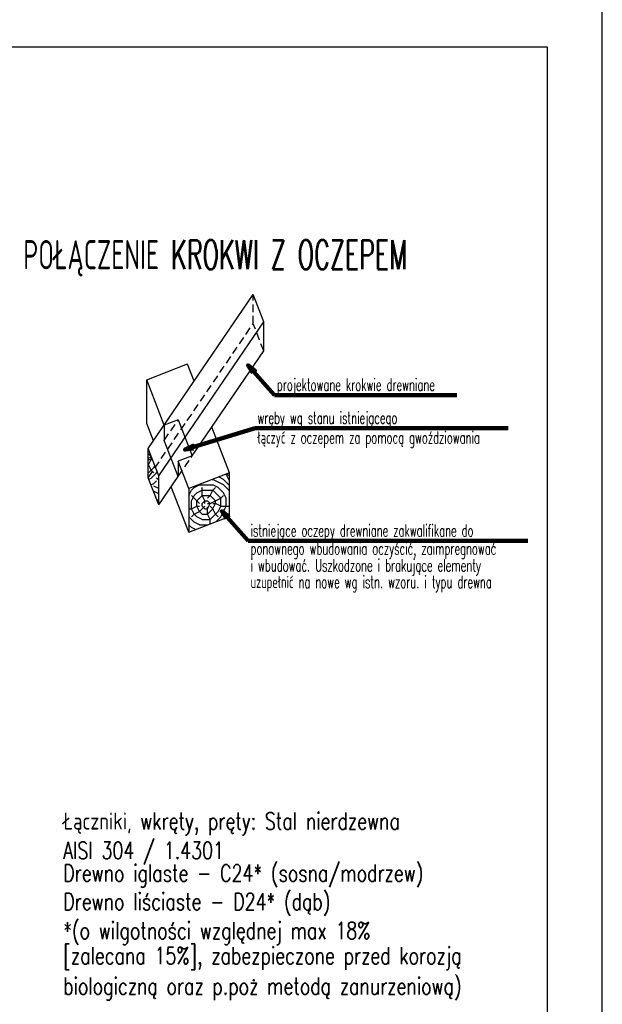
# Model space of a CAD drawing. Header units: centimetres. Extents: x -8002 to -6952, y -9103 to -4648.
# Tile 18 of 35: x -7192 to -6952, y -7292 to -6887. Entities that reach past the tile are written whole.
import ezdxf

# ---------------------------------------------------------------- set-up
doc = ezdxf.new("R2010")
doc.units = ezdxf.units.CM
doc.linetypes.add('DASHED', pattern=[19.05, 12.7, -6.35])
doc.layers.get('defpoints').update_dxf_attribs({"color": 8})
for name, color, linetype in [('hatch_R&F', 4, 'Continuous'), ('odnośniki_R&F', 8, 'Continuous'), ('opisy_prętów_R&F', 2, 'Continuous'), ('opisy_R&F', 3, 'Continuous'), ('stal_PROKON', 2, 'Continuous'), ('widoki_przerywana_R&F', 4, 'DASHED'), ('wymiary_R&F', 3, 'Continuous')]:
    doc.layers.add(name, color=color, linetype=linetype)
doc.styles.add('simplex 0.6', font='simplex.shx', dxfattribs={"width": 0.6})
doc.styles.get("Standard").update_dxf_attribs({"font": 'simplex.shx', "width": 0.6})
doc.dimstyles.new('PRĘTY 25', dxfattribs={"dimscale": 2.5, "dimtxt": 1.6, "dimasz": 0.4, "dimexe": 0, "dimexo": 0, "dimgap": 0.5, "dimtad": 1, "dimdec": 1, "dimlfac": 10, "dimrnd": 10, "dimzin": 12, "dimdsep": 46, "dimtxsty": 'Standard', "dimblk1": 'W', "dimblk2": 'W', "dimsah": 1, "dimcen": 0, "dimdle": 10, "dimse1": 1, "dimse2": 1, "dimsd1": 1, "dimsd2": 1, "dimclrd": 7, "dimclre": 256, "dimclrt": 256, "dimaunit": 1, "dimadec": 0, "dimazin": 0, "dimtfac": 8e-05, "dimtdec": 1, "dimtix": 1, "dimtmove": 2, "dimatfit": 3, "dimldrblk": 'W', "dimfxl": 1, "dimtolj": 1, "dimtzin": 9, "dimarcsym": 0})

# ---------------------------------------------------------------- blocks, each defined once
blk = doc.blocks.new('W')
at = {"lineweight": 18}
for p, q in [((66734.27, -158580.87), (66863.49, -158581.14)), ((66733.14, -158582), (66732.87, -158711.22))]:
    blk.add_line(p, q, dxfattribs=at)
for radius in [3.76, 2.45]:
    blk.add_circle((66798.5, -158672.51), radius, dxfattribs=at)
for centre, radius, start, end in [((66734.27, -158582), 1.13, 89.8798, 179.8798), ((66862.51, -158583.96), 2.82, 16.7493, 89.8798), ((66863.49, -158583.97), 2.82, 16.545, 89.8798), ((66805.96, -158667.72), 85.33, 64.9883, 86.6354), ((66799.92, -158770.44), 188.24, 76.2509, 86.6354), ((66805.96, -158667.72), 84.15, 64.9883, 128.2007), ((66786.8, -158606.75), 81.88, 341.5371, 16.7493), ((66786.8, -158606.75), 82.82, 341.5371, 16.545), ((66805.96, -158667.72), 81.8, 68.49, 128.2007), ((66838.39, -158613.2), 26.35, 6.1436, 76.2509), ((66825.6, -158617.88), 28.24, 68.49, 110.1351), ((66829.6, -158617.04), 29.41, 17.0473, 64.9883), ((66858, -158706.25), 122.35, 110.1351, 143.97), ((66829.6, -158617.04), 28.24, 17.0473, 64.9883), ((66768.47, -158620.08), 23.53, 128.2007, 152.2825), ((66768.47, -158620.08), 21.18, 128.2007, 152.2825), ((66807.75, -158625.12), 21.18, 71.1464, 130.05), ((66801.22, -158644.24), 41.38, 19.4301, 71.1464), ((66762.62, -158617), 16.92, 152.2825, 197.573), ((66945.53, -158789.02), 235.29, 130.05, 136.6014), ((66816.1, -158621.18), 42.35, 334.0837, 17.0473), ((66816.1, -158621.18), 43.53, 334.0837, 17.0473), ((66762.62, -158617), 14.57, 152.2825, 197.573), ((66806.22, -158618.37), 58.92, 332.8364, 7.7905), ((66927.73, -158571.3), 185.88, 195.6602, 198.4927), ((66927.73, -158571.3), 188.24, 195.6602, 198.4927), ((66733.52, -158580.49), 128.24, 314.8798, 339.8388), ((66830.6, -158628.26), 23.57, 333.8014, 8.7092), ((66858, -158706.25), 114.82, 136.6014, 154.9844), ((66743.86, -158632.8), 5.65, 340.0899, 18.4927), ((66743.86, -158632.8), 8, 340.0899, 18.4927), ((66820.28, -158637.52), 21.18, 326.9725, 19.4301), ((66733.14, -158580.87), 141.18, 291.2894, 338.4701), ((66733.14, -158580.87), 142.12, 291.2894, 338.4917), ((66812.33, -158673.03), 65.88, 143.97, 193.1667), ((66926.15, -158698.82), 188.24, 160.0899, 177.0168), ((66837.53, -158667.14), 94.12, 159.8603, 196.5636), ((66837.53, -158667.14), 91.76, 159.8603, 193.1667), ((66733.52, -158580.49), 131.76, 314.8798, 333.8014), ((66733.14, -158580.87), 134.59, 318.2366, 334.0837), ((66733.14, -158580.87), 135.76, 318.4371, 334.0837), ((66733.14, -158580.87), 125.11, 292.5922, 326.9725), ((66788.06, -158673.61), 37.65, 154.9844, 188.6731), ((66835.24, -158679.73), 9.41, 103.137, 134.8798), ((66833.53, -158672.39), 1.88, 13.4726, 103.137), ((66733.14, -158580.87), 128.24, 289.9208, 315.118), ((66826.21, -158674.15), 9.41, 314.1224, 13.4726), ((66733.14, -158580.87), 132.71, 291.3885, 315.9978), ((66733.14, -158580.87), 131.76, 295.9582, 315.1116), ((66772.71, -158675.95), 22.12, 188.6731, 292.5922), ((66764.53, -158689.08), 26.35, 179.8798, 260.1733), ((66764.86, -158688.75), 18.3, 196.5636, 252.8378), ((66780.5, -158678.15), 23.57, 261.0503, 295.9582), ((66758.8, -158634.64), 73.41, 279.6886, 288.0475), ((66766.9, -158682.13), 25.23, 252.8378, 279.6886), ((66735.69, -158710.24), 2.82, 179.8798, 253.0102), ((66735.69, -158711.23), 2.82, 179.8798, 253.2145), ((66758.8, -158634.64), 81.88, 253.0102, 288.2224), ((66758.8, -158634.64), 82.82, 253.2145, 288.2224), ((66767.11, -158682.39), 33.41, 257.7647, 281.3719)]:
    blk.add_arc(centre, radius, start, end, dxfattribs=at)

msp = doc.modelspace()

# ---------------------------------------------------------------- hatches: boundary and pattern name
at = {"layer": 'hatch_R&F'}
h = msp.add_hatch(dxfattribs=at)
h.set_pattern_fill('logend', color=256, scale=22, pattern_type=2)
h.set_pattern_definition([(0, (-941.675, -1844.159), (22, 22), [6.6, -15.4]), (0, (-941.675, -1843.059), (22, 22), [6.6, -15.4]), (0, (-940.575, -1840.859), (22, 22), [4.4, -17.6]), (0, (-939.475, -1838.659), (22, 22), [3.3, -18.7]), (0, (-939.475, -1836.459), (22, 22), [2.2, -19.8]), (0, (-944.975, -1834.259), (22, 22), [1.1, -5.5, 1.1, -14.3]), (0, (-941.675, -1833.159), (22, 22), [1.1, -8.8, 3.3, -8.8]), (0, (-937.275, -1832.059), (22, 22), [1.1, -1.1, 1.1, -18.7]), (0, (-938.375, -1830.959), (22, 22), [1.1, -20.9]), (0, (-939.475, -1828.759), (22, 22), [3.3, -18.7]), (0, (-939.475, -1826.559), (22, 22), [4.4, -17.6]), (0, (-940.575, -1824.359), (22, 22), [5.5, -6.6, 1.1, -8.8]), (90, (-949.375, -1837.559), (-22, 22), [1.1, -2.2, 5.5, -13.2]), (90, (-948.275, -1835.359), (-22, 22), [1.1, -1.1, 3.3, -16.5]), (90, (-947.175, -1826.559), (-22, 22), [2.2, -19.8]), (90, (-946.075, -1835.359), (-22, 22), [4.4, -6.6, 1.1, -9.9]), (90, (-944.975, -1823.259), (-22, 22), [1.1, -20.9]), (90, (-943.875, -1834.259), (-22, 22), [3.3, -18.7]), (90, (-941.675, -1833.159), (-22, 22), [2.2, -19.8]), (90, (-939.475, -1833.159), (-22, 22), [1.1, -3.3, 3.3, -14.3]), (90, (-938.375, -1832.059), (-22, 22), [1.1, -20.9]), (90, (-937.275, -1836.459), (-22, 22), [3.08, -18.92]), (90, (-936.175, -1840.859), (-22, 22), [2.2, -19.8]), (90, (-933.975, -1832.059), (-22, 22), [1.1, -20.9]), (90, (-931.775, -1833.159), (-22, 22), [3.3, -18.7]), (90, (-929.575, -1833.159), (-22, 22), [3.3, -18.7]), (45, (-932.875, -1841.959), (0, 22), [1.55562, -1.55562, 1.55562, -26.445838]), (45, (-937.275, -1836.459), (0, 22), [3.11124, -28.00146]), (45, (-946.075, -1825.459), (0, 22), [3.11124, -28.00146]), (45, (-941.675, -1830.959), (0, 22), [3.11124, -28.00146]), (45, (-940.575, -1835.359), (0, 22), [3.11124, -28.00146]), (45, (-933.975, -1839.759), (0, 22), [3.11124, -28.00146]), (45, (-936.175, -1838.659), (0, 22), [4.666904, -26.445794]), (45, (-942.775, -1828.759), (0, 22), [1.55562, -29.55708]), (45, (-943.875, -1826.559), (0, 22), [1.55562, -29.55708]), (45, (-935.075, -1826.559), (0, 22), [1.55562, -29.55708]), (45, (-943.875, -1837.559), (0, 22), [1.55562, -29.55708]), (45, (-931.775, -1829.859), (0, 22), [1.55562, -29.55708]), (45, (-939.475, -1832.059), (0, 22), [1.55562, -29.55708]), (45, (-937.275, -1829.859), (0, 22), [1.55562, -29.55708]), (135, (-938.375, -1834.259), (-22, 2e-15), [1.55562, -1.55562, 4.666904, -23.334554]), (135, (-935.075, -1834.259), (-22, 2e-15), [1.55562, -29.55708]), (135, (-935.075, -1841.959), (-22, 2e-15), [1.55562, -29.55708]), (135, (-939.475, -1836.459), (-22, 2e-15), [1.55562, -29.55708]), (135, (-936.175, -1832.059), (-22, 2e-15), [1.55562, -29.55708]), (135, (-941.675, -1837.559), (-22, 2e-15), [1.55562, -29.55708]), (135, (-932.875, -1837.559), (-22, 2e-15), [1.55562, -29.55708]), (135, (-948.275, -1844.159), (-22, 2e-15), [1.55562, -29.55708]), (135, (-947.175, -1843.059), (-22, 2e-15), [3.11124, -28.00146]), (135, (-946.075, -1841.959), (-22, 2e-15), [3.11124, -28.00146]), (135, (-943.875, -1841.959), (-22, 2e-15), [3.11124, -28.00146]), (135, (-942.775, -1839.759), (-22, 2e-15), [3.11124, -28.00146]), (135, (-933.975, -1830.959), (-22, 2e-15), [3.11124, -28.00146]), (135, (-929.575, -1841.959), (-22, 2e-15), [3.11124, -28.00146]), (135, (-928.475, -1824.359), (-22, 2e-15), [3.11124, -28.00146]), (135, (-928.475, -1826.559), (-22, 2e-15), [3.11124, -28.00146]), (135, (-930.675, -1827.659), (-22, 2e-15), [3.11124, -28.00146]), (135, (-946.075, -1827.659), (-22, 2e-15), [4.666904, -26.445794]), (135, (-931.775, -1829.859), (-22, 2e-15), [4.666904, -26.445794]), (26.56505, (-943.875, -1823.259), (22, 9e-09), [2.4596, -46.733895]), (26.56505, (-943.875, -1834.259), (22, 9e-09), [2.4596, -46.733895]), (26.56505, (-941.675, -1827.659), (22, 9e-09), [2.4596, -46.733895]), (26.56505, (-935.075, -1843.059), (22, 9e-09), [2.4596, -46.733895]), (26.56505, (-936.175, -1840.859), (22, 9e-09), [2.4596, -46.733895]), (26.56505, (-942.775, -1836.459), (22, 9e-09), [2.4596, -46.733895]), (26.56505, (-942.775, -1825.459), (22, 9e-09), [2.4596, -46.733895]), (26.56505, (-936.175, -1832.059), (22, 9e-09), [4.9192, -44.274295]), (63.43495, (-936.175, -1828.759), (1e-09, 22), [2.4596, -46.733895]), (63.43495, (-932.875, -1835.359), (1e-09, 22), [2.4596, -46.733895]), (63.43495, (-943.875, -1830.959), (1e-09, 22), [2.4596, -46.733895]), (63.43495, (-948.275, -1829.859), (1e-09, 22), [2.4596, -46.733895]), (63.43495, (-935.075, -1834.259), (1e-09, 22), [2.4596, -46.733895]), (63.43495, (-937.275, -1834.259), (1e-09, 22), [2.4596, -46.733895]), (63.43495, (-946.075, -1830.959), (1e-09, 22), [4.9192, -44.274295]), (63.43495, (-929.575, -1838.659), (1e-09, 22), [4.9192, -44.274295]), (63.43495, (-931.775, -1837.559), (1e-09, 22), [4.9192, -44.274295]), (116.56505, (-949.375, -1840.859), (-9e-09, 22), [2.4596, -46.733895]), (116.56505, (-949.375, -1828.759), (-9e-09, 22), [2.4596, -46.733895]), (116.56505, (-944.975, -1844.159), (-9e-09, 22), [2.4596, -46.733895]), (116.56505, (-947.175, -1824.359), (-9e-09, 22), [2.4596, -46.733895]), (116.56505, (-944.975, -1837.559), (-9e-09, 22), [2.4596, -46.733895]), (116.56505, (-940.575, -1835.359), (-9e-09, 22), [2.4596, -46.733895]), (116.56505, (-938.375, -1830.959), (-9e-09, 22), [2.4596, -46.733895]), (116.56505, (-948.275, -1839.759), (7e-06, 22.000004), [2.4596, -46.733895]), (116.56505, (-942.775, -1836.459), (-9e-09, 22), [2.4596, -46.733895]), (116.56505, (-936.175, -1838.659), (-9e-09, 22), [2.4596, -46.733895]), (116.56505, (-933.975, -1836.459), (-9e-09, 22), [2.4596, -46.733895]), (116.56505, (-929.575, -1829.859), (-9e-09, 22), [2.4596, -46.733895]), (116.56505, (-946.075, -1823.259), (-9e-09, 22), [2.4596, -46.733895]), (116.56505, (-949.375, -1824.359), (-9e-09, 22), [4.9192, -44.274295]), (116.56505, (-946.075, -1839.759), (-9e-09, 22), [4.9192, -44.274295]), (153.43495, (-949.375, -1843.059), (-22, 1e-09), [2.4596, -46.733895]), (153.43495, (-930.675, -1844.159), (-22, 1e-09), [2.4596, -46.733895]), (153.43495, (-931.775, -1833.159), (-22, 1e-09), [2.4596, -46.733895]), (153.43495, (-940.575, -1840.859), (-22, 1e-09), [2.4596, -46.733895]), (153.43495, (-941.675, -1843.059), (-22, 1e-09), [2.4596, -46.733895]), (153.43495, (-939.475, -1838.659), (-22, 1e-09), [2.4596, -46.733895]), (153.43495, (-932.875, -1825.459), (-22, 1e-09), [2.4596, -46.733895]), (153.43495, (-930.675, -1824.359), (-22, 1e-09), [4.9192, -44.274295])])
h.paths.add_polyline_path([(-7139.216, -7075.612), (-7134.883, -7086.803), (-7134.883, -7074.803), (-7139.216, -7063.612)])
h = msp.add_hatch(dxfattribs=at)
h.set_pattern_fill('logend', color=256, scale=22, pattern_type=2)
h.set_pattern_definition([(0, (-937.28, -1840.3), (22, 22), [6.6, -15.4]), (0, (-937.28, -1839.2), (22, 22), [6.6, -15.4]), (0, (-936.18, -1837), (22, 22), [4.4, -17.6]), (0, (-935.08, -1834.8), (22, 22), [3.3, -18.7]), (0, (-935.08, -1832.6), (22, 22), [2.2, -19.8]), (0, (-940.58, -1830.4), (22, 22), [1.1, -5.5, 1.1, -14.3]), (0, (-937.28, -1829.3), (22, 22), [1.1, -8.8, 3.3, -8.8]), (0, (-932.88, -1828.2), (22, 22), [1.1, -1.1, 1.1, -18.7]), (0, (-933.98, -1827.1), (22, 22), [1.1, -20.9]), (0, (-935.08, -1824.9), (22, 22), [3.3, -18.7]), (0, (-935.08, -1822.7), (22, 22), [4.4, -17.6]), (0, (-936.18, -1820.5), (22, 22), [5.5, -6.6, 1.1, -8.8]), (90, (-944.98, -1833.7), (-22, 22), [1.1, -2.2, 5.5, -13.2]), (90, (-943.88, -1831.5), (-22, 22), [1.1, -1.1, 3.3, -16.5]), (90, (-942.78, -1822.7), (-22, 22), [2.2, -19.8]), (90, (-941.68, -1831.5), (-22, 22), [4.4, -6.6, 1.1, -9.9]), (90, (-940.58, -1819.4), (-22, 22), [1.1, -20.9]), (90, (-939.48, -1830.4), (-22, 22), [3.3, -18.7]), (90, (-937.28, -1829.3), (-22, 22), [2.2, -19.8]), (90, (-935.08, -1829.3), (-22, 22), [1.1, -3.3, 3.3, -14.3]), (90, (-933.98, -1828.2), (-22, 22), [1.1, -20.9]), (90, (-932.88, -1832.6), (-22, 22), [3.08, -18.92]), (90, (-931.78, -1837), (-22, 22), [2.2, -19.8]), (90, (-929.58, -1828.2), (-22, 22), [1.1, -20.9]), (90, (-927.38, -1829.3), (-22, 22), [3.3, -18.7]), (90, (-925.18, -1829.3), (-22, 22), [3.3, -18.7]), (45, (-928.479, -1838.1), (0, 22), [1.55562, -1.55562, 1.55562, -26.445838]), (45, (-932.879, -1832.6), (0, 22), [3.11124, -28.00146]), (45, (-941.679, -1821.6), (0, 22), [3.11124, -28.00146]), (45, (-937.279, -1827.1), (0, 22), [3.11124, -28.00146]), (45, (-936.179, -1831.5), (0, 22), [3.11124, -28.00146]), (45, (-929.579, -1835.9), (0, 22), [3.11124, -28.00146]), (45, (-931.779, -1834.8), (0, 22), [4.666904, -26.445794]), (45, (-938.379, -1824.9), (0, 22), [1.55562, -29.55708]), (45, (-939.479, -1822.7), (0, 22), [1.55562, -29.55708]), (45, (-930.679, -1822.7), (0, 22), [1.55562, -29.55708]), (45, (-939.479, -1833.7), (0, 22), [1.55562, -29.55708]), (45, (-927.379, -1826), (0, 22), [1.55562, -29.55708]), (45, (-935.079, -1828.2), (0, 22), [1.55562, -29.55708]), (45, (-932.879, -1826), (0, 22), [1.55562, -29.55708]), (135, (-933.979, -1830.4), (-22, 2e-15), [1.55562, -1.55562, 4.666904, -23.334554]), (135, (-930.679, -1830.4), (-22, 2e-15), [1.55562, -29.55708]), (135, (-930.679, -1838.1), (-22, 2e-15), [1.55562, -29.55708]), (135, (-935.079, -1832.6), (-22, 2e-15), [1.55562, -29.55708]), (135, (-931.779, -1828.2), (-22, 2e-15), [1.55562, -29.55708]), (135, (-937.279, -1833.7), (-22, 2e-15), [1.55562, -29.55708]), (135, (-928.479, -1833.7), (-22, 2e-15), [1.55562, -29.55708]), (135, (-943.879, -1840.3), (-22, 2e-15), [1.55562, -29.55708]), (135, (-942.779, -1839.2), (-22, 2e-15), [3.11124, -28.00146]), (135, (-941.679, -1838.1), (-22, 2e-15), [3.11124, -28.00146]), (135, (-939.479, -1838.1), (-22, 2e-15), [3.11124, -28.00146]), (135, (-938.379, -1835.9), (-22, 2e-15), [3.11124, -28.00146]), (135, (-929.579, -1827.1), (-22, 2e-15), [3.11124, -28.00146]), (135, (-925.179, -1838.1), (-22, 2e-15), [3.11124, -28.00146]), (135, (-924.079, -1820.5), (-22, 2e-15), [3.11124, -28.00146]), (135, (-924.079, -1822.7), (-22, 2e-15), [3.11124, -28.00146]), (135, (-926.279, -1823.8), (-22, 2e-15), [3.11124, -28.00146]), (135, (-941.679, -1823.8), (-22, 2e-15), [4.666904, -26.445794]), (135, (-927.379, -1826), (-22, 2e-15), [4.666904, -26.445794]), (26.56505, (-939.479, -1819.401), (22, 9e-09), [2.4596, -46.733895]), (26.56505, (-939.479, -1830.401), (22, 9e-09), [2.4596, -46.733895]), (26.56505, (-937.279, -1823.801), (22, 9e-09), [2.4596, -46.733895]), (26.56505, (-930.679, -1839.201), (22, 9e-09), [2.4596, -46.733895]), (26.56505, (-931.779, -1837.001), (22, 9e-09), [2.4596, -46.733895]), (26.56505, (-938.379, -1832.601), (22, 9e-09), [2.4596, -46.733895]), (26.56505, (-938.379, -1821.601), (22, 9e-09), [2.4596, -46.733895]), (26.56505, (-931.779, -1828.201), (22, 9e-09), [4.9192, -44.274295]), (63.43495, (-931.779, -1824.901), (1e-09, 22), [2.4596, -46.733895]), (63.43495, (-928.479, -1831.501), (1e-09, 22), [2.4596, -46.733895]), (63.43495, (-939.479, -1827.101), (1e-09, 22), [2.4596, -46.733895]), (63.43495, (-943.879, -1826.001), (1e-09, 22), [2.4596, -46.733895]), (63.43495, (-930.679, -1830.401), (1e-09, 22), [2.4596, -46.733895]), (63.43495, (-932.879, -1830.401), (1e-09, 22), [2.4596, -46.733895]), (63.43495, (-941.679, -1827.101), (1e-09, 22), [4.9192, -44.274295]), (63.43495, (-925.179, -1834.801), (1e-09, 22), [4.9192, -44.274295]), (63.43495, (-927.379, -1833.701), (1e-09, 22), [4.9192, -44.274295]), (116.56505, (-944.979, -1837.001), (-9e-09, 22), [2.4596, -46.733895]), (116.56505, (-944.979, -1824.901), (-9e-09, 22), [2.4596, -46.733895]), (116.56505, (-940.579, -1840.301), (-9e-09, 22), [2.4596, -46.733895]), (116.56505, (-942.779, -1820.501), (-9e-09, 22), [2.4596, -46.733895]), (116.56505, (-940.579, -1833.701), (-9e-09, 22), [2.4596, -46.733895]), (116.56505, (-936.179, -1831.501), (-9e-09, 22), [2.4596, -46.733895]), (116.56505, (-933.979, -1827.101), (-9e-09, 22), [2.4596, -46.733895]), (116.56505, (-943.879, -1835.901), (7e-06, 22.000004), [2.4596, -46.733895]), (116.56505, (-938.379, -1832.601), (-9e-09, 22), [2.4596, -46.733895]), (116.56505, (-931.779, -1834.801), (-9e-09, 22), [2.4596, -46.733895]), (116.56505, (-929.579, -1832.601), (-9e-09, 22), [2.4596, -46.733895]), (116.56505, (-925.179, -1826.001), (-9e-09, 22), [2.4596, -46.733895]), (116.56505, (-941.679, -1819.401), (-9e-09, 22), [2.4596, -46.733895]), (116.56505, (-944.979, -1820.501), (-9e-09, 22), [4.9192, -44.274295]), (116.56505, (-941.679, -1835.901), (-9e-09, 22), [4.9192, -44.274295]), (153.43495, (-944.979, -1839.201), (-22, 1e-09), [2.4596, -46.733895]), (153.43495, (-926.279, -1840.301), (-22, 1e-09), [2.4596, -46.733895]), (153.43495, (-927.379, -1829.301), (-22, 1e-09), [2.4596, -46.733895]), (153.43495, (-936.179, -1837.001), (-22, 1e-09), [2.4596, -46.733895]), (153.43495, (-937.279, -1839.201), (-22, 1e-09), [2.4596, -46.733895]), (153.43495, (-935.079, -1834.801), (-22, 1e-09), [2.4596, -46.733895]), (153.43495, (-928.479, -1821.601), (-22, 1e-09), [2.4596, -46.733895]), (153.43495, (-926.279, -1820.501), (-22, 1e-09), [4.9192, -44.274295])])
h.paths.add_polyline_path([(-7105.754, -7091.523), (-7105.754, -7073.523), (-7122.551, -7079.993), (-7122.551, -7097.993)])

# ---------------------------------------------------------------- linework, layer by layer
at = {"layer": 'defpoints'}
msp.add_lwpolyline([(-8002.267, -7618.366), (-6952.267, -7618.366), (-6952.267, -6875.866), (-8002.267, -6875.866)], close=True, dxfattribs=at)
at = {"layer": 'widoki_przerywana_R&F', "ltscale": 0.25}
for points in [[(-7095.976, -7012.203), (-7095.976, -7000.203)], [(-7139.216, -7075.612), (-7095.976, -7012.203)], [(-7091.644, -7023.393), (-7095.976, -7012.203)], [(-7132.641, -7060.218), (-7126.844, -7051.717)], [(-7126.883, -7075.071), (-7121.086, -7066.57)]]:
    msp.add_lwpolyline(points, dxfattribs=at)
at = {"layer": 'wymiary_R&F', "color": 5}
msp.add_lwpolyline([(-7942.267, -7595.866), (-6974.767, -7595.866), (-6974.767, -6898.366), (-7942.267, -6898.366)], close=True, dxfattribs=at)
at = {"layer": 'wymiary_R&F'}
for points in [[(-7139.216, -7063.612), (-7095.976, -7000.203)], [(-7091.644, -7011.393), (-7095.976, -7000.203)], [(-7134.883, -7074.803), (-7091.644, -7011.393)], [(-7091.644, -7023.393), (-7091.644, -7011.393)], [(-7121.086, -7066.57), (-7091.644, -7023.393)], [(-7139.851, -7053.269), (-7139.851, -7035.269), (-7123.065, -7028.77)], [(-7120.31, -7035.888), (-7123.054, -7028.799)], [(-7132.622, -7053.943), (-7139.851, -7035.269)], [(-7137.067, -7060.461), (-7139.851, -7053.269)], [(-7126.844, -7051.717), (-7132.641, -7053.95), (-7132.641, -7060.218)], [(-7126.844, -7051.717), (-7121.086, -7066.57)], [(-7105.754, -7073.523), (-7112.983, -7054.85)], [(-7126.883, -7075.071), (-7132.641, -7060.218)], [(-7134.883, -7074.803), (-7139.216, -7063.612)], [(-7139.216, -7075.612), (-7139.216, -7063.612)], [(-7121.086, -7066.57), (-7126.883, -7068.803), (-7126.883, -7075.071)], [(-7122.551, -7079.993), (-7126.864, -7068.795)], [(-7134.883, -7086.803), (-7139.216, -7075.612)], [(-7134.883, -7086.803), (-7134.883, -7074.803)], [(-7134.883, -7086.803), (-7126.883, -7075.071)], [(-7122.551, -7097.993), (-7129.78, -7079.32)]]:
    msp.add_lwpolyline(points, dxfattribs=at)
msp.add_lwpolyline([(-7105.754, -7091.523), (-7105.754, -7073.523), (-7122.551, -7079.993), (-7122.551, -7097.993)], close=True, dxfattribs=at)

# ---------------------------------------------------------------- texts
at = {"layer": 'opisy_prętów_R&F', "style": 'simplex 0.6', "width": 0.6}
msp.add_text('POŁĄCZENIE KROKWI Z OCZEPEM', height=12, dxfattribs=at).set_placement((-7190.66, -6989.808))
at = {"layer": 'opisy_R&F', "width": 0.6}
for s, p in [('projektowane krokwie drewniane', (-7086.234, -7039.811)), ('wręby wg stanu istniejącego', (-7094.236, -7053.439)), ('łączyć z oczepem za pomocą gwoździowania', (-7094.236, -7061.566)), ('istniejące oczepy drewniane zakwalifikane do ', (-7097.096, -7099.83)), ('ponownego wbudowania oczyścić, zaimpregnować', (-7097.096, -7107.235)), ('i wbudować. Uszkodzone i brakujące elementy ', (-7097.096, -7114.168)), ('uzupełnić na nowe wg istn. wzoru. i typu drewna', (-7097.096, -7120.988))]:
    msp.add_text(s, height=5, dxfattribs=at).set_placement(p)
at = {"layer": 'stal_PROKON', "style": 'simplex 0.6', "width": 0.75}
for s, p in [('Łączniki, wkręty, pręty: Stal nierdzewna', (-7174.198, -7220.361)), ('AISI 304 / 1.4301 ', (-7174.198, -7232.44)), ('Drewno iglaste - C24* (sosna/modrzew)', (-7174.198, -7241.783)), ('Drewno liściaste - D24* (dąb)', (-7174.198, -7253.486)), ('*(o wilgotności względnej max 18%%% ', (-7174.198, -7265.424)), ('[zalecana 15%%%], zabezpieczone przed korozją', (-7174.198, -7275.752)), ('biologiczną oraz p.poż metodą zanurzeniową)', (-7174.198, -7288.281))]:
    msp.add_text(s, height=7, dxfattribs=at).set_placement(p)

# ---------------------------------------------------------------- leaders
at = {"layer": 'odnośniki_R&F'}
for points in [[(-7098.07, -7029.36), (-7087.25, -7041.562), (-7012.19, -7041.562)], [(-7124.022, -7064.016), (-7095.252, -7055.19), (-6991.029, -7055.19)], [(-7108.932, -7089.379), (-7098.112, -7101.581), (-6982.887, -7101.581)]]:
    msp.add_leader(points, dimstyle='PRĘTY 25', override={"dimscale": 2.5, "dimtxt": 1.6, "dimasz": 1.4, "dimgap": 0.5, "dimtad": 0, "dimclrd": 256, "dimldrblk": 'ClosedBlank', "dimlwd": 65534}, dxfattribs=at)

doc.saveas('drawing.dxf')
